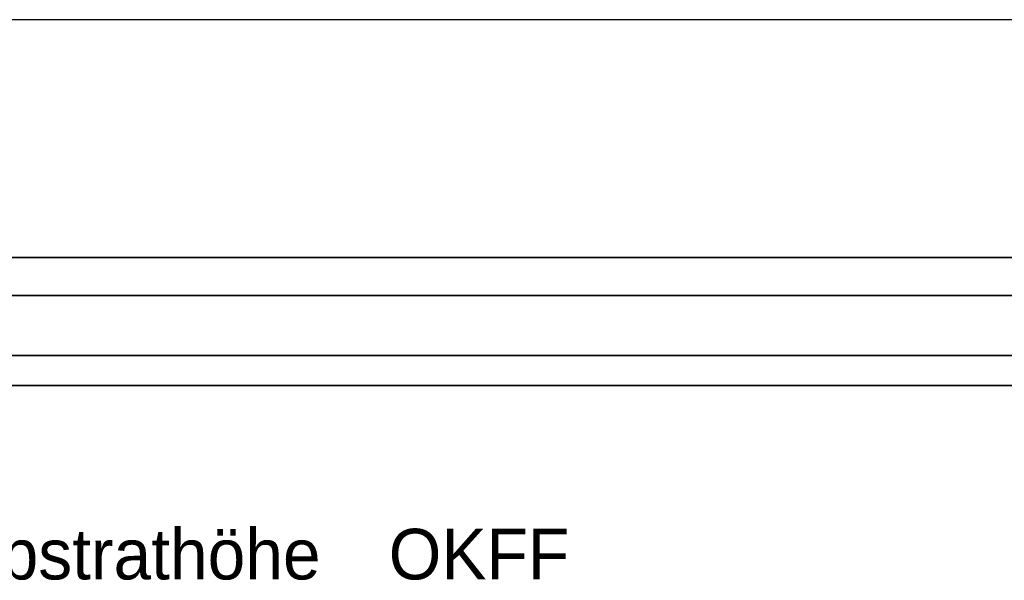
# Model space of a CAD drawing. Extents: x -94 to 1256, y 388 to 888.
# Tile 33 of 51: x 299 to 338, y 688 to 710. Entities that reach past the tile are written whole.
import ezdxf
from ezdxf.lldxf.tags import DXFTag

# ---------------------------------------------------------------- set-up
doc = ezdxf.new("R2010")
doc.units = 0
doc.layers.get('0').update_dxf_attribs({"lineweight": 25})
doc.layers.add('01AFU Allgemein Bemaßung', color=7, linetype='Continuous', lineweight=25)
doc.layers.add('X_Geometrie', color=7, linetype='Continuous', lineweight=25)
doc.layers.add('S_Betriebswasser', color=3, linetype='Buchstabe-B', lineweight=35, true_color=0x00ff00)
doc.layers.add('S_Warmwasser', color=1, linetype='STRICHLINIE2', lineweight=35, true_color=0xff0000)
doc.styles.get("Standard").update_dxf_attribs({"font": 'arial.ttf'})
tags = doc.linetypes.add('Buchstabe-B', pattern='A,82,-6,["B",Standard,S=3.6,R=0,X=-3.6,Y=-1.8],-2', length=90).pattern_tags.tags
tags[15:16] = [DXFTag(74, 4), DXFTag(75, 0), DXFTag(340, '0'), DXFTag(46, 0.0), DXFTag(50, 0.0), DXFTag(44, 0.0), DXFTag(45, 0.0)]
tags[4:5] = [DXFTag(74, 4), DXFTag(75, 0), DXFTag(340, '0'), DXFTag(46, 0.0), DXFTag(50, 0.0), DXFTag(44, 0.0), DXFTag(45, 0.0)]
tags = doc.linetypes.add('STRICHLINIE2', pattern=[9.525, 6.35, -3.175]).pattern_tags.tags
tags[6:7] = [DXFTag(74, 4), DXFTag(75, 0), DXFTag(340, '0'), DXFTag(46, 0.0), DXFTag(50, 0.0), DXFTag(44, 0.0), DXFTag(45, 0.0)]
tags[4:5] = [DXFTag(74, 4), DXFTag(75, 0), DXFTag(340, '0'), DXFTag(46, 0.0), DXFTag(50, 0.0), DXFTag(44, 0.0), DXFTag(45, 0.0)]

# ---------------------------------------------------------------- blocks, each defined once
blk = doc.blocks.new('Polygon-A07F5X39WF', base_point=(121.759, 709.863))
at = {"color": 0, "linetype": 'ByBlock', "lineweight": -2, "ltscale": 0.25}
blk.add_line((340.63, 709.863), (121.759, 709.863), dxfattribs=at)
blk = doc.blocks.new('MText-A07F5X4RWF', base_point=(274.934, 687.739))
at = {"color": 0, "linetype": 'ByBlock', "lineweight": -2, "ltscale": 0.13, "char_height": 2, "attachment_point": 1}
for s, insert in [('{\\fCentury Gothic;Substrathöhe}', (295.004, 689.739)), ('{\\fCentury Gothic;OKFF}', (313.604, 689.739))]:
    blk.add_mtext(s, dxfattribs=dict(at, insert=insert))

msp = doc.modelspace()

# ---------------------------------------------------------------- linework, layer by layer
at = {"layer": 'S_Betriebswasser', "ltscale": 0.35}
for p, q in [((63.943, 696.587), (374.381, 696.587)), ((43.943, 695.399), (379.798, 695.399))]:
    msp.add_line(p, q, dxfattribs=at)
at = {"layer": 'S_Warmwasser', "linetype": 'Buchstabe-B', "ltscale": 0.35}
for p, q in [((354.019, 700.463), (233.901, 700.463)), ((228.488, 698.963), (358.019, 698.963))]:
    msp.add_line(p, q, dxfattribs=at)

# ---------------------------------------------------------------- block references
at = {"layer": '01AFU Allgemein Bemaßung', "color": 7, "lineweight": 13, "ltscale": 0.13}
msp.add_blockref('MText-A07F5X4RWF', (274.934, 687.739), dxfattribs=at)
at = {"layer": 'X_Geometrie', "ltscale": 0.25}
msp.add_blockref('Polygon-A07F5X39WF', (121.759, 709.863), dxfattribs=at)

doc.saveas('drawing.dxf')
